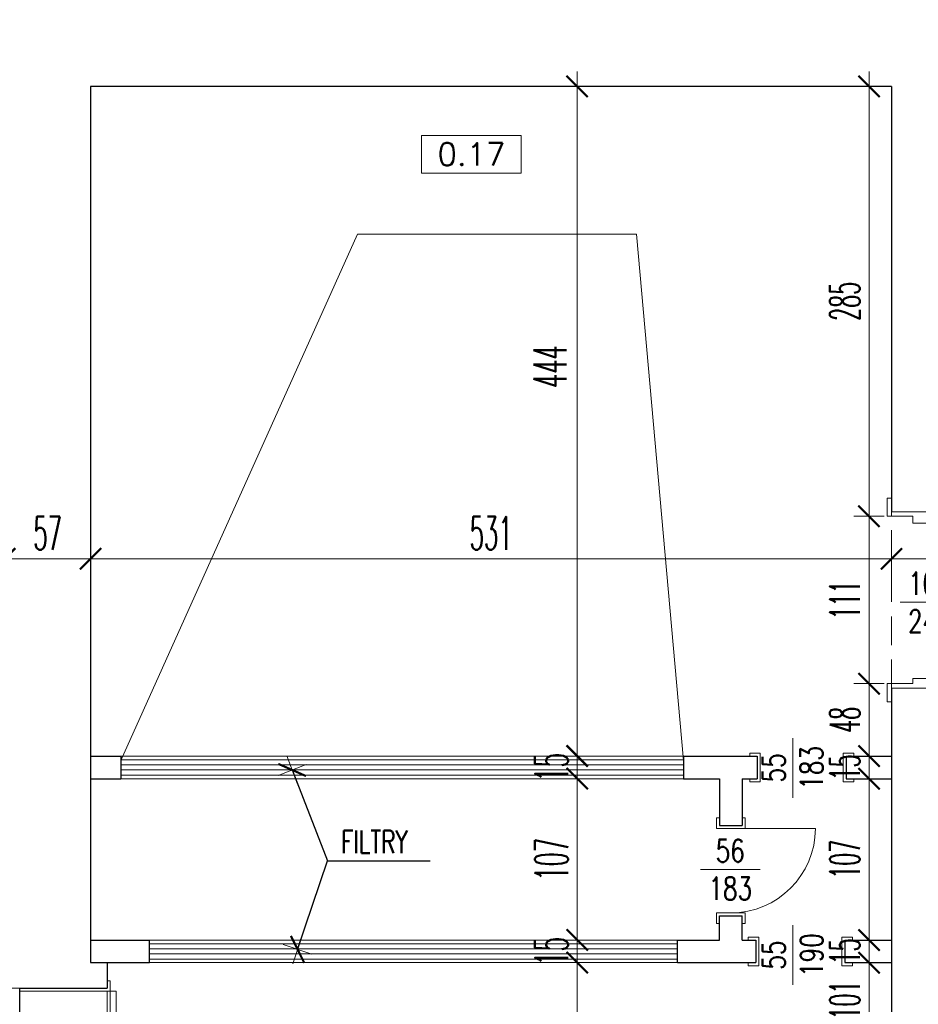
# Model space of a CAD drawing. Header units: millimetres. Extents: x -5207 to 173417, y -28809 to -6400.
# Tile 239 of 256: x 10754 to 11350, y -12768 to -12115. Entities that reach past the tile are written whole.
import ezdxf

# ---------------------------------------------------------------- set-up
doc = ezdxf.new("R2010")
doc.units = ezdxf.units.MM
doc.linetypes.add('HIDDEN', pattern=[9.524999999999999, 6.35, -3.175])
for name, color, linetype, lineweight in [('m_cienka', 6, 'Continuous', 5), ('m_stolarka', 52, 'Continuous', 9), ('m_tekst', 7, 'Continuous', 13), ('m_wymiary', 1, 'Continuous', 9), ('m_ściany', 90, 'Continuous', 30)]:
    doc.layers.add(name, color=color, linetype=linetype, lineweight=lineweight)
doc.styles.add('DIM', font='dim', dxfattribs={"width": 0.75})
doc.styles.add('ROMANS', font='Romans.shx', dxfattribs={"height": 0.2})
doc.styles.get("Standard").update_dxf_attribs({"font": 'txt.shx'})
doc.styles.add('styl1', font='simplex.shx', dxfattribs={"width": 0.75})
doc.styles.add('WYM', font='simplex.shx', dxfattribs={"width": 0.5})
doc.dimstyles.new('YAROVY', dxfattribs={"dimtxt": 12, "dimasz": 2, "dimexe": 0, "dimexo": 0, "dimgap": 4, "dimtad": 3, "dimdec": 1, "dimrnd": 0.5, "dimdsep": 46, "dimtxsty": 'DIM', "dimblk": 'YARA', "dimcen": 5, "dimse1": 1, "dimse2": 1, "dimclrd": 1, "dimclrt": 3, "dimadec": 0, "dimazin": 0, "dimtfac": 1, "dimtdec": 1, "dimtmove": 0, "dimatfit": 3, "dimldrblk": 'YARA', "dimfxl": 1, "dimtolj": 1, "dimtzin": 0, "dimarcsym": 0})
doc.dimstyles.new('ZOL_3DPROJEKT100', dxfattribs={"dimscale": 2, "dimtxt": 10, "dimasz": 5, "dimexe": 0, "dimexo": 0, "dimgap": 3, "dimtad": 1, "dimdec": 1, "dimrnd": 0.5, "dimdsep": 46, "dimtxsty": 'WYM', "dimblk1": 'YARA', "dimblk2": 'YARA', "dimsah": 1, "dimcen": 1.2, "dimdle": 6, "dimclrd": 1, "dimclre": 250, "dimclrt": 7, "dimadec": 1, "dimazin": 0, "dimtfac": 1, "dimtdec": 1, "dimtix": 1, "dimtmove": 2, "dimatfit": 3, "dimldrblk": 'WW', "dimfxl": 1, "dimfxlon": 1, "dimtolj": 1, "dimtzin": 0, "dimlwd": -1, "dimlwe": 0, "dimarcsym": 0})

# ---------------------------------------------------------------- blocks, each defined once
blk = doc.blocks.new('DIMTICK')
for p, q in [((0, 1), (0, -1)), ((-1, 0), (1, -4.440892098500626e-16))]:
    blk.add_line(p, q)
at = {"const_width": 0.1414213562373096}
blk.add_lwpolyline([(0.7071067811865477, 0.7071067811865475), (-0.7071067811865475, -0.7071067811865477)], dxfattribs=at)
blk = doc.blocks.new('YARA')
at = {"layer": 'm_wymiary'}
blk.add_blockref('DIMTICK', (0, 0), dxfattribs=at)
blk = doc.blocks.new('*D4520')
at = {"layer": 'Defpoints', "color": 0, "ltscale": 2, "transparency": 16777216}
for p in [(8808.44700317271, -11811.80050786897), (15193.44700317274, -11811.80050786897), (15193.44700317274, -13710.98155614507)]:
    blk.add_point(p, dxfattribs=at)
at = {"layer": 'm_wymiary', "color": 250, "linetype": 'HIDDEN', "lineweight": 0, "ltscale": 2, "transparency": 16777216}
for p, q in [((8808.44700317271, -13698.98155614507), (8808.44700317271, -13710.98155614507)), ((15193.44700317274, -13698.98155614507), (15193.44700317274, -13710.98155614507))]:
    blk.add_line(p, q, dxfattribs=at)
at = {"layer": 'm_wymiary', "color": 1, "ltscale": 2, "transparency": 16777216}
blk.add_line((8818.44700317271, -13710.98155614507), (15183.44700317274, -13710.98155614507), dxfattribs=at)
at = {"layer": 'm_wymiary', "color": 1, "ltscale": 2, "transparency": 16777216, "xscale": 10, "yscale": 10, "zscale": 10, "rotation": 180}
blk.add_blockref('YARA', (8808.44700317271, -13710.98155614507), dxfattribs=at)
at = {"layer": 'm_wymiary', "color": 1, "ltscale": 2, "transparency": 16777216, "xscale": 10, "yscale": 10, "zscale": 10}
blk.add_blockref('YARA', (15193.44700317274, -13710.98155614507), dxfattribs=at)
at = {"layer": 'm_wymiary', "color": 7, "ltscale": 2, "transparency": 16777216, "insert": (12000.94700317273, -13693.98155614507), "char_height": 22, "attachment_point": 5, "style": 'WYM'}
blk.add_mtext('\\A1;6385', dxfattribs=at)
blk = doc.blocks.new('WW')
at = {"ltscale": 2}
for p, q in [((3, 3), (-3, -3)), ((0, -3), (0, 3)), ((-6.309587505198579, 0), (6.099896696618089, 0))]:
    blk.add_line(p, q, dxfattribs=at)
blk = doc.blocks.new('*D4620')
at = {"layer": 'Defpoints', "color": 0, "ltscale": 2, "transparency": 16777216}
for p in [(10801.44700317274, -12472.54354738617), (10801.44700317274, -12503.92932595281), (10744.44700317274, -12517.26866253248)]:
    blk.add_point(p, dxfattribs=at)
at = {"layer": 'm_wymiary', "color": 250, "linetype": 'HIDDEN', "lineweight": 0, "ltscale": 2, "transparency": 16777216}
for p, q in [((10744.44700317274, -12484.54354738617), (10744.44700317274, -12472.54354738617)), ((10801.44700317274, -12484.54354738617), (10801.44700317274, -12472.54354738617))]:
    blk.add_line(p, q, dxfattribs=at)
at = {"layer": 'm_wymiary', "color": 1, "ltscale": 2, "transparency": 16777216}
blk.add_line((10754.44700317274, -12472.54354738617), (10791.44700317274, -12472.54354738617), dxfattribs=at)
at = {"layer": 'm_wymiary', "color": 1, "ltscale": 2, "transparency": 16777216, "xscale": 10, "yscale": 10, "zscale": 10, "rotation": 180}
blk.add_blockref('YARA', (10744.44700317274, -12472.54354738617), dxfattribs=at)
at = {"layer": 'm_wymiary', "color": 1, "ltscale": 2, "transparency": 16777216, "xscale": 10, "yscale": 10, "zscale": 10}
blk.add_blockref('YARA', (10801.44700317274, -12472.54354738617), dxfattribs=at)
at = {"layer": 'm_wymiary', "color": 7, "ltscale": 2, "transparency": 16777216, "insert": (10772.94700317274, -12455.54354738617), "char_height": 22, "attachment_point": 5, "style": 'WYM'}
blk.add_mtext('\\A1;57', dxfattribs=at)
blk = doc.blocks.new('*D4621')
at = {"layer": 'Defpoints', "color": 0, "ltscale": 2, "transparency": 16777216}
for p in [(11332.44700317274, -12319.86344046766), (11332.44700317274, -12472.54354738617), (10801.44700317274, -12503.92932595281)]:
    blk.add_point(p, dxfattribs=at)
at = {"layer": 'm_wymiary', "color": 250, "linetype": 'HIDDEN', "lineweight": 0, "ltscale": 2, "transparency": 16777216}
for p, q in [((11332.44700317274, -12460.54354738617), (11332.44700317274, -12472.54354738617)), ((10801.44700317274, -12484.54354738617), (10801.44700317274, -12472.54354738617))]:
    blk.add_line(p, q, dxfattribs=at)
at = {"layer": 'm_wymiary', "color": 1, "ltscale": 2, "transparency": 16777216}
blk.add_line((10811.44700317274, -12472.54354738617), (11322.44700317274, -12472.54354738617), dxfattribs=at)
at = {"layer": 'm_wymiary', "color": 1, "ltscale": 2, "transparency": 16777216, "xscale": 10, "yscale": 10, "zscale": 10, "rotation": 180}
blk.add_blockref('YARA', (10801.44700317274, -12472.54354738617), dxfattribs=at)
at = {"layer": 'm_wymiary', "color": 1, "ltscale": 2, "transparency": 16777216, "xscale": 10, "yscale": 10, "zscale": 10}
blk.add_blockref('YARA', (11332.44700317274, -12472.54354738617), dxfattribs=at)
at = {"layer": 'm_wymiary', "color": 7, "ltscale": 2, "transparency": 16777216, "insert": (11066.94700317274, -12455.54354738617), "char_height": 22, "attachment_point": 5, "style": 'WYM'}
blk.add_mtext('\\A1;531', dxfattribs=at)
blk = doc.blocks.new('*D4622')
at = {"layer": 'Defpoints', "color": 0, "ltscale": 2, "transparency": 16777216}
for p in [(11332.44700317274, -12319.86344046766), (11397.51538460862, -12441.39804388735), (11397.51538460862, -12472.54354738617)]:
    blk.add_point(p, dxfattribs=at)
at = {"layer": 'm_wymiary', "color": 250, "linetype": 'HIDDEN', "lineweight": 0, "ltscale": 2, "transparency": 16777216}
for p, q in [((11332.44700317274, -12460.54354738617), (11332.44700317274, -12472.54354738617)), ((11397.51538460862, -12460.54354738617), (11397.51538460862, -12472.54354738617))]:
    blk.add_line(p, q, dxfattribs=at)
at = {"layer": 'm_wymiary', "color": 1, "ltscale": 2, "transparency": 16777216}
blk.add_line((11342.44700317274, -12472.54354738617), (11387.51538460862, -12472.54354738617), dxfattribs=at)
at = {"layer": 'm_wymiary', "color": 1, "ltscale": 2, "transparency": 16777216, "xscale": 10, "yscale": 10, "zscale": 10, "rotation": 180}
blk.add_blockref('YARA', (11332.44700317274, -12472.54354738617), dxfattribs=at)
at = {"layer": 'm_wymiary', "color": 1, "ltscale": 2, "transparency": 16777216, "xscale": 10, "yscale": 10, "zscale": 10}
blk.add_blockref('YARA', (11397.51538460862, -12472.54354738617), dxfattribs=at)
at = {"layer": 'm_wymiary', "color": 7, "ltscale": 2, "transparency": 16777216, "insert": (11364.98119389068, -12455.54354738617), "char_height": 22, "attachment_point": 5, "style": 'WYM'}
blk.add_mtext('\\A1;65', dxfattribs=at)
blk = doc.blocks.new('*D4676')
at = {"layer": 'Defpoints', "color": 0, "ltscale": 2, "transparency": 16777216}
for p in [(11092.20831368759, -12740.27081603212), (11124.05498563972, -12740.27081603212), (11092.20831368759, -12841.27081603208)]:
    blk.add_point(p, dxfattribs=at)
at = {"layer": 'm_wymiary', "color": 250, "linetype": 'HIDDEN', "lineweight": 0, "ltscale": 2, "transparency": 16777216}
for p, q in [((11112.05498563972, -12740.27081603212), (11124.05498563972, -12740.27081603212)), ((11112.05498563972, -12841.27081603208), (11124.05498563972, -12841.27081603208))]:
    blk.add_line(p, q, dxfattribs=at)
at = {"layer": 'm_wymiary', "color": 1, "ltscale": 2, "transparency": 16777216}
blk.add_line((11124.05498563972, -12831.27081603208), (11124.05498563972, -12750.27081603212), dxfattribs=at)
at = {"layer": 'm_wymiary', "color": 1, "ltscale": 2, "transparency": 16777216, "xscale": 10, "yscale": 10, "zscale": 10}
for p, rotation in [((11124.05498563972, -12740.27081603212), 90), ((11124.05498563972, -12841.27081603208), 270)]:
    blk.add_blockref('YARA', p, dxfattribs=dict(at, rotation=rotation))
at = {"layer": 'm_wymiary', "color": 7, "ltscale": 2, "transparency": 16777216, "insert": (11107.05498563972, -12790.7708160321), "char_height": 22, "attachment_point": 5, "rotation": 90, "style": 'WYM'}
blk.add_mtext('\\A1;101', dxfattribs=at)
blk = doc.blocks.new('*D4677')
at = {"layer": 'Defpoints', "color": 0, "ltscale": 2, "transparency": 16777216}
for p in [(11124.05498563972, -12725.27081603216), (11178.21901570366, -12725.27081603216), (11092.20831368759, -12740.27081603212)]:
    blk.add_point(p, dxfattribs=at)
at = {"layer": 'm_wymiary', "color": 1, "ltscale": 2, "transparency": 16777216}
for p, q in [((11124.05498563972, -12715.27081603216), (11124.05498563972, -12705.27081603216)), ((11124.05498563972, -12740.27081603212), (11124.05498563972, -12725.27081603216)), ((11124.05498563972, -12750.27081603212), (11124.05498563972, -12760.27081603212))]:
    blk.add_line(p, q, dxfattribs=at)
at = {"layer": 'm_wymiary', "color": 250, "linetype": 'HIDDEN', "lineweight": 0, "ltscale": 2, "transparency": 16777216}
for p, q in [((11136.05498563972, -12725.27081603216), (11124.05498563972, -12725.27081603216)), ((11112.05498563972, -12740.27081603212), (11124.05498563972, -12740.27081603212))]:
    blk.add_line(p, q, dxfattribs=at)
at = {"layer": 'm_wymiary', "color": 1, "ltscale": 2, "transparency": 16777216, "xscale": 10, "yscale": 10, "zscale": 10}
for p, rotation in [((11124.05498563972, -12725.27081603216), 270), ((11124.05498563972, -12740.27081603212), 90)]:
    blk.add_blockref('YARA', p, dxfattribs=dict(at, rotation=rotation))
at = {"layer": 'm_wymiary', "color": 7, "ltscale": 2, "transparency": 16777216, "insert": (11107.05498563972, -12732.77081603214), "char_height": 22, "attachment_point": 5, "rotation": 90, "style": 'WYM'}
blk.add_mtext('\\A1;15', dxfattribs=at)
blk = doc.blocks.new('*D4678')
at = {"layer": 'Defpoints', "color": 0, "ltscale": 2, "transparency": 16777216}
for p in [(11124.05498563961, -12618.27847497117), (11178.21901570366, -12618.27847497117), (11178.21901570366, -12725.27081603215)]:
    blk.add_point(p, dxfattribs=at)
at = {"layer": 'm_wymiary', "color": 250, "linetype": 'HIDDEN', "lineweight": 0, "ltscale": 2, "transparency": 16777216}
for p, q in [((11136.05498563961, -12618.27847497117), (11124.05498563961, -12618.27847497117)), ((11136.05498563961, -12725.27081603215), (11124.05498563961, -12725.27081603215))]:
    blk.add_line(p, q, dxfattribs=at)
at = {"layer": 'm_wymiary', "color": 1, "ltscale": 2, "transparency": 16777216}
blk.add_line((11124.05498563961, -12715.27081603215), (11124.05498563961, -12628.27847497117), dxfattribs=at)
at = {"layer": 'm_wymiary', "color": 1, "ltscale": 2, "transparency": 16777216, "xscale": 10, "yscale": 10, "zscale": 10}
for p, rotation in [((11124.05498563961, -12618.27847497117), 90), ((11124.05498563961, -12725.27081603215), 270)]:
    blk.add_blockref('YARA', p, dxfattribs=dict(at, rotation=rotation))
at = {"layer": 'm_wymiary', "color": 7, "ltscale": 2, "transparency": 16777216, "insert": (11107.0549856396, -12671.77464550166), "char_height": 22, "attachment_point": 5, "rotation": 90, "style": 'WYM'}
blk.add_mtext('\\A1;107', dxfattribs=at)
blk = doc.blocks.new('*D4679')
at = {"layer": 'Defpoints', "color": 0, "ltscale": 2, "transparency": 16777216}
for p in [(11124.05498563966, -12603.2784749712), (11178.21901570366, -12603.2784749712), (11178.21901570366, -12618.27847497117)]:
    blk.add_point(p, dxfattribs=at)
at = {"layer": 'm_wymiary', "color": 1, "ltscale": 2, "transparency": 16777216}
for p, q in [((11124.05498563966, -12593.2784749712), (11124.05498563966, -12583.2784749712)), ((11124.05498563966, -12618.27847497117), (11124.05498563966, -12603.2784749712)), ((11124.05498563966, -12628.27847497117), (11124.05498563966, -12638.27847497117))]:
    blk.add_line(p, q, dxfattribs=at)
at = {"layer": 'm_wymiary', "color": 250, "linetype": 'HIDDEN', "lineweight": 0, "ltscale": 2, "transparency": 16777216}
for p, q in [((11136.05498563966, -12603.2784749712), (11124.05498563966, -12603.2784749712)), ((11136.05498563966, -12618.27847497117), (11124.05498563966, -12618.27847497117))]:
    blk.add_line(p, q, dxfattribs=at)
at = {"layer": 'm_wymiary', "color": 1, "ltscale": 2, "transparency": 16777216, "xscale": 10, "yscale": 10, "zscale": 10}
for p, rotation in [((11124.05498563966, -12603.2784749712), 270), ((11124.05498563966, -12618.27847497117), 90)]:
    blk.add_blockref('YARA', p, dxfattribs=dict(at, rotation=rotation))
at = {"layer": 'm_wymiary', "color": 7, "ltscale": 2, "transparency": 16777216, "insert": (11107.05498563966, -12610.77847497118), "char_height": 22, "attachment_point": 5, "rotation": 90, "style": 'WYM'}
blk.add_mtext('\\A1;15', dxfattribs=at)
blk = doc.blocks.new('*D4680')
at = {"layer": 'Defpoints', "color": 0, "ltscale": 2, "transparency": 16777216}
for p in [(11124.05498563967, -12159.27081603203), (11149.90055239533, -12159.27081603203), (11178.21901570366, -12603.2784749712)]:
    blk.add_point(p, dxfattribs=at)
at = {"layer": 'm_wymiary', "color": 250, "linetype": 'HIDDEN', "lineweight": 0, "ltscale": 2, "transparency": 16777216}
for p, q in [((11136.05498563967, -12159.27081603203), (11124.05498563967, -12159.27081603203)), ((11136.05498563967, -12603.2784749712), (11124.05498563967, -12603.2784749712))]:
    blk.add_line(p, q, dxfattribs=at)
at = {"layer": 'm_wymiary', "color": 1, "ltscale": 2, "transparency": 16777216}
blk.add_line((11124.05498563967, -12593.2784749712), (11124.05498563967, -12169.27081603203), dxfattribs=at)
at = {"layer": 'm_wymiary', "color": 1, "ltscale": 2, "transparency": 16777216, "xscale": 10, "yscale": 10, "zscale": 10}
for p, rotation in [((11124.05498563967, -12159.27081603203), 90), ((11124.05498563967, -12603.2784749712), 270)]:
    blk.add_blockref('YARA', p, dxfattribs=dict(at, rotation=rotation))
at = {"layer": 'm_wymiary', "color": 7, "ltscale": 2, "transparency": 16777216, "insert": (11106.05498564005, -12345.06552984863), "char_height": 22, "attachment_point": 5, "rotation": 90, "style": 'WYM'}
blk.add_mtext('\\A1;444', dxfattribs=at)
blk = doc.blocks.new('*D5260')
at = {"layer": 'Defpoints', "color": 0, "transparency": 16777216}
for p in [(11332.44700317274, -12159.27081603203), (11317.50402891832, -12444.27847497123), (11332.44702887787, -12444.27847497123)]:
    blk.add_point(p, dxfattribs=at)
at = {"layer": 'm_wymiary', "color": 250, "linetype": 'HIDDEN', "lineweight": 0, "transparency": 16777216}
for p, q in [((11319.50402891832, -12159.27081603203), (11317.50402891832, -12159.27081603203)), ((11319.50402891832, -12444.27847497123), (11317.50402891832, -12444.27847497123))]:
    blk.add_line(p, q, dxfattribs=at)
at = {"layer": 'm_wymiary', "color": 1, "transparency": 16777216}
blk.add_line((11317.50402891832, -12169.27081603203), (11317.50402891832, -12434.27847497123), dxfattribs=at)
at = {"layer": 'm_wymiary', "color": 1, "transparency": 16777216, "xscale": 10, "yscale": 10, "zscale": 10}
for p, rotation in [((11317.50402891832, -12159.27081603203), 90), ((11317.50402891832, -12444.27847497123), 270)]:
    blk.add_blockref('YARA', p, dxfattribs=dict(at, rotation=rotation))
at = {"layer": 'm_wymiary', "color": 7, "transparency": 16777216, "insert": (11301.50402891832, -12301.77464550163), "char_height": 20, "attachment_point": 5, "rotation": 90, "style": 'WYM'}
blk.add_mtext('\\A1;285', dxfattribs=at)
blk = doc.blocks.new('*D5261')
at = {"layer": 'Defpoints', "color": 0, "transparency": 16777216}
for p in [(11332.44702887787, -12444.27847497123), (11317.50402891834, -12555.27847497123), (11332.44797996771, -12555.27847497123)]:
    blk.add_point(p, dxfattribs=at)
at = {"layer": 'm_wymiary', "color": 250, "linetype": 'HIDDEN', "lineweight": 0, "transparency": 16777216}
for p, q in [((11319.50402891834, -12444.27847497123), (11317.50402891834, -12444.27847497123)), ((11319.50402891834, -12555.27847497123), (11317.50402891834, -12555.27847497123))]:
    blk.add_line(p, q, dxfattribs=at)
at = {"layer": 'm_wymiary', "color": 1, "transparency": 16777216}
blk.add_line((11317.50402891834, -12454.27847497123), (11317.50402891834, -12545.27847497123), dxfattribs=at)
at = {"layer": 'm_wymiary', "color": 1, "transparency": 16777216, "xscale": 10, "yscale": 10, "zscale": 10}
for p, rotation in [((11317.50402891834, -12444.27847497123), 90), ((11317.50402891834, -12555.27847497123), 270)]:
    blk.add_blockref('YARA', p, dxfattribs=dict(at, rotation=rotation))
at = {"layer": 'm_wymiary', "color": 7, "transparency": 16777216, "insert": (11301.50402891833, -12499.77847497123), "char_height": 20, "attachment_point": 5, "rotation": 90, "style": 'WYM'}
blk.add_mtext('\\A1;111', dxfattribs=at)
blk = doc.blocks.new('*D5262')
at = {"layer": 'Defpoints', "color": 0, "transparency": 16777216}
for p in [(11332.44797996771, -12555.27847497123), (11317.50402891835, -12603.27847497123), (11332.44700317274, -12603.27847497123)]:
    blk.add_point(p, dxfattribs=at)
at = {"layer": 'm_wymiary', "color": 250, "linetype": 'HIDDEN', "lineweight": 0, "transparency": 16777216}
for p, q in [((11319.50402891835, -12555.27847497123), (11317.50402891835, -12555.27847497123)), ((11319.50402891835, -12603.27847497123), (11317.50402891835, -12603.27847497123))]:
    blk.add_line(p, q, dxfattribs=at)
at = {"layer": 'm_wymiary', "color": 1, "transparency": 16777216}
blk.add_line((11317.50402891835, -12565.27847497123), (11317.50402891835, -12593.27847497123), dxfattribs=at)
at = {"layer": 'm_wymiary', "color": 1, "transparency": 16777216, "xscale": 10, "yscale": 10, "zscale": 10}
for p, rotation in [((11317.50402891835, -12555.27847497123), 90), ((11317.50402891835, -12603.27847497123), 270)]:
    blk.add_blockref('YARA', p, dxfattribs=dict(at, rotation=rotation))
at = {"layer": 'm_wymiary', "color": 7, "transparency": 16777216, "insert": (11301.50402891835, -12579.27847497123), "char_height": 20, "attachment_point": 5, "rotation": 90, "style": 'WYM'}
blk.add_mtext('\\A1;48', dxfattribs=at)
blk = doc.blocks.new('*D5263')
at = {"layer": 'Defpoints', "color": 0, "transparency": 16777216}
for p in [(11332.44700317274, -12603.27847497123), (11317.50402891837, -12618.27847497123), (11332.44700317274, -12618.27847497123)]:
    blk.add_point(p, dxfattribs=at)
at = {"layer": 'm_wymiary', "color": 1, "transparency": 16777216}
for p, q in [((11317.50402891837, -12593.27847497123), (11317.50402891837, -12583.27847497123)), ((11317.50402891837, -12603.27847497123), (11317.50402891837, -12618.27847497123)), ((11317.50402891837, -12628.27847497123), (11317.50402891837, -12638.27847497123))]:
    blk.add_line(p, q, dxfattribs=at)
at = {"layer": 'm_wymiary', "color": 250, "linetype": 'HIDDEN', "lineweight": 0, "transparency": 16777216}
for p, q in [((11319.50402891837, -12603.27847497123), (11317.50402891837, -12603.27847497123)), ((11319.50402891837, -12618.27847497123), (11317.50402891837, -12618.27847497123))]:
    blk.add_line(p, q, dxfattribs=at)
at = {"layer": 'm_wymiary', "color": 1, "transparency": 16777216, "xscale": 10, "yscale": 10, "zscale": 10}
for p, rotation in [((11317.50402891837, -12603.27847497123), 270), ((11317.50402891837, -12618.27847497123), 90)]:
    blk.add_blockref('YARA', p, dxfattribs=dict(at, rotation=rotation))
at = {"layer": 'm_wymiary', "color": 7, "transparency": 16777216, "insert": (11301.50402891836, -12610.77847497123), "char_height": 20, "attachment_point": 5, "rotation": 90, "style": 'WYM'}
blk.add_mtext('\\A1;15', dxfattribs=at)
blk = doc.blocks.new('*D5264')
at = {"layer": 'Defpoints', "color": 0, "transparency": 16777216}
for p in [(11332.44700317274, -12618.27847497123), (11317.50402891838, -12725.27081603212), (11332.44700317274, -12725.27081603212)]:
    blk.add_point(p, dxfattribs=at)
at = {"layer": 'm_wymiary', "color": 250, "linetype": 'HIDDEN', "lineweight": 0, "transparency": 16777216}
for p, q in [((11319.50402891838, -12618.27847497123), (11317.50402891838, -12618.27847497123)), ((11319.50402891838, -12725.27081603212), (11317.50402891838, -12725.27081603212))]:
    blk.add_line(p, q, dxfattribs=at)
at = {"layer": 'm_wymiary', "color": 1, "transparency": 16777216}
blk.add_line((11317.50402891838, -12628.27847497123), (11317.50402891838, -12715.27081603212), dxfattribs=at)
at = {"layer": 'm_wymiary', "color": 1, "transparency": 16777216, "xscale": 10, "yscale": 10, "zscale": 10}
for p, rotation in [((11317.50402891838, -12618.27847497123), 90), ((11317.50402891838, -12725.27081603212), 270)]:
    blk.add_blockref('YARA', p, dxfattribs=dict(at, rotation=rotation))
at = {"layer": 'm_wymiary', "color": 7, "transparency": 16777216, "insert": (11301.50402891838, -12671.77464550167), "char_height": 20, "attachment_point": 5, "rotation": 90, "style": 'WYM'}
blk.add_mtext('\\A1;107', dxfattribs=at)
blk = doc.blocks.new('*D5265')
at = {"layer": 'Defpoints', "color": 0, "transparency": 16777216}
for p in [(11332.44700317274, -12725.27081603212), (11317.5040289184, -12740.27081603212), (11332.44700317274, -12740.27081603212)]:
    blk.add_point(p, dxfattribs=at)
at = {"layer": 'm_wymiary', "color": 1, "transparency": 16777216}
for p, q in [((11317.5040289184, -12715.27081603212), (11317.5040289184, -12705.27081603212)), ((11317.5040289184, -12725.27081603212), (11317.5040289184, -12740.27081603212)), ((11317.5040289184, -12750.27081603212), (11317.5040289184, -12760.27081603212))]:
    blk.add_line(p, q, dxfattribs=at)
at = {"layer": 'm_wymiary', "color": 250, "linetype": 'HIDDEN', "lineweight": 0, "transparency": 16777216}
for p, q in [((11319.5040289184, -12725.27081603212), (11317.5040289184, -12725.27081603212)), ((11319.5040289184, -12740.27081603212), (11317.5040289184, -12740.27081603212))]:
    blk.add_line(p, q, dxfattribs=at)
at = {"layer": 'm_wymiary', "color": 1, "transparency": 16777216, "xscale": 10, "yscale": 10, "zscale": 10}
for p, rotation in [((11317.5040289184, -12725.27081603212), 270), ((11317.5040289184, -12740.27081603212), 90)]:
    blk.add_blockref('YARA', p, dxfattribs=dict(at, rotation=rotation))
at = {"layer": 'm_wymiary', "color": 7, "transparency": 16777216, "insert": (11301.50402891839, -12732.77081603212), "char_height": 20, "attachment_point": 5, "rotation": 90, "style": 'WYM'}
blk.add_mtext('\\A1;15', dxfattribs=at)
blk = doc.blocks.new('*D5266')
at = {"layer": 'Defpoints', "color": 0, "transparency": 16777216}
for p in [(11332.44700317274, -12740.27081603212), (11317.50402891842, -12841.27081603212), (11332.44700317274, -12841.27081603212)]:
    blk.add_point(p, dxfattribs=at)
at = {"layer": 'm_wymiary', "color": 250, "linetype": 'HIDDEN', "lineweight": 0, "transparency": 16777216}
for p, q in [((11319.50402891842, -12740.27081603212), (11317.50402891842, -12740.27081603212)), ((11319.50402891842, -12841.27081603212), (11317.50402891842, -12841.27081603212))]:
    blk.add_line(p, q, dxfattribs=at)
at = {"layer": 'm_wymiary', "color": 1, "transparency": 16777216}
blk.add_line((11317.50402891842, -12750.27081603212), (11317.50402891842, -12831.27081603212), dxfattribs=at)
at = {"layer": 'm_wymiary', "color": 1, "transparency": 16777216, "xscale": 10, "yscale": 10, "zscale": 10}
for p, rotation in [((11317.50402891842, -12740.27081603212), 90), ((11317.50402891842, -12841.27081603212), 270)]:
    blk.add_blockref('YARA', p, dxfattribs=dict(at, rotation=rotation))
at = {"layer": 'm_wymiary', "color": 7, "transparency": 16777216, "insert": (11301.50402891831, -12765.1276985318), "char_height": 20, "attachment_point": 5, "rotation": 90, "style": 'WYM'}
blk.add_mtext('\\A1;101', dxfattribs=at)

msp = doc.modelspace()

# ---------------------------------------------------------------- linework, layer by layer
at = {"layer": 'm_cienka'}
for p, q in [((11020.92759343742, -12191.69392076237), (11020.92759343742, -12216.69392076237)), ((11086.92759343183, -12191.69392076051), (11020.92759343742, -12191.69392076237)), ((11086.92759343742, -12216.69392076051), (11086.92759342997, -12191.69392076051)), ((11020.92759343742, -12216.69392076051), (11086.92759343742, -12216.69392076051))]:
    msp.add_line(p, q, dxfattribs=at)
at = {"layer": 'm_cienka', "linetype": 'HIDDEN', "ltscale": 3}
for p, q in [((11332.44800567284, -12558.27847519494), (11332.44700317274, -12441.27847497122)), ((10812.44700317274, -12759.27081603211), (10812.44700317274, -12825.27081603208))]:
    msp.add_line(p, q, dxfattribs=at)
at = {"layer": 'm_cienka', "ltscale": 2}
for p, q in [((11377.59779195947, -12501.33236467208), (11338.04704261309, -12501.33236467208)), ((11266.94268025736, -12591.33999060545), (11266.94268025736, -12630.89073995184)), ((11194.44700317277, -12603.27847497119), (10821.44700317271, -12603.27847497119)), ((11194.44700317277, -12605.75189918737), (10821.44700317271, -12605.75189918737)), ((11194.44700317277, -12609.12529570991), (10821.44700317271, -12609.12529570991)), ((11194.44700317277, -12612.49869223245), (10821.44700317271, -12612.49869223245)), ((11194.44700317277, -12615.87208875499), (10821.44700317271, -12615.87208875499)), ((11194.44700317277, -12618.27847497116), (10821.44700317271, -12618.27847497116)), ((11245.27999698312, -12678.55927675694), (11205.72924763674, -12678.55927675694)), ((11266.99073471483, -12715.47103671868), (11266.99073471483, -12755.02178606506)), ((11190.44700317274, -12725.27081603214), (10840.44700317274, -12725.27081603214)), ((11190.44700317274, -12727.74424024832), (10840.44700317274, -12727.74424024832)), ((11190.44700317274, -12731.11763677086), (10840.44700317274, -12731.11763677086)), ((11190.44700317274, -12734.4910332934), (10840.44700317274, -12734.4910332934)), ((11190.44700317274, -12737.86442981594), (10840.44700317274, -12737.86442981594)), ((11190.44700317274, -12740.27081603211), (10840.44700317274, -12740.27081603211)), ((10754.44700317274, -12757.27081603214), (10744.44700317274, -12757.27081603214))]:
    msp.add_line(p, q, dxfattribs=at)
msp.add_lwpolyline([(11194.44700317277, -12606.27847497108), (11163.44700317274, -12257.27081603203), (10978.44700317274, -12257.27081603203), (10821.44700317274, -12606.27081603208)], dxfattribs=at)
at = {"layer": 'm_stolarka', "ltscale": 2}
for p, q in [((11238.44784626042, -12601.27847497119), (11245.44784626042, -12601.27847497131)), ((11238.44784626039, -12603.27847497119), (11238.44784626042, -12601.27847497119)), ((11245.44784626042, -12601.27847497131), (11245.44784626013, -12620.27847633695)), ((11307.44784626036, -12601.27847360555), (11300.44784626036, -12601.27847360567)), ((11300.44784626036, -12601.27847360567), (11300.44784626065, -12620.27847497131)), ((11307.44784626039, -12603.27847360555), (11307.44784626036, -12601.27847360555)), ((11238.44784626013, -12620.27847633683), (11238.44784626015, -12618.27847633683)), ((11307.44784626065, -12620.27847497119), (11307.44784626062, -12618.27847497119)), ((11245.44784626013, -12620.27847633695), (11238.44784626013, -12620.27847633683)), ((11300.44784626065, -12620.27847497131), (11307.44784626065, -12620.27847497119)), ((11216.44784557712, -12644.27847497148), (11216.44784557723, -12651.27847497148)), ((11218.44784557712, -12644.27847497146), (11216.44784557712, -12644.27847497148)), ((11235.44784694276, -12644.27847497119), (11233.44784694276, -12644.27847497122)), ((11235.44784694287, -12651.27847497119), (11235.44784694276, -12644.27847497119)), ((11216.44784557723, -12651.27847497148), (11235.44784694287, -12651.27847497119)), ((11216.44784557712, -12714.27847497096), (11216.44784557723, -12707.27847497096)), ((11216.44784557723, -12707.27847497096), (11235.44784694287, -12707.27847497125)), ((11235.44784694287, -12707.27847497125), (11235.44784694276, -12714.27847497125)), ((11218.44784557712, -12714.27847497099), (11216.44784557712, -12714.27847497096)), ((11235.44784694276, -12714.27847497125), (11233.44784694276, -12714.27847497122)), ((11237.44700317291, -12723.27081534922), (11244.44700317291, -12723.27081534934)), ((11237.44700317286, -12725.27081534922), (11237.44700317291, -12723.27081534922)), ((11244.44700317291, -12723.27081534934), (11244.44700317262, -12742.27081671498)), ((11306.44700317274, -12723.2708153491), (11299.44700317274, -12723.27081534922)), ((11299.44700317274, -12723.27081534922), (11299.44700317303, -12742.27081671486)), ((11306.44700317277, -12725.2708153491), (11306.44700317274, -12723.2708153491)), ((11237.44700317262, -12742.27081671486), (11237.44700317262, -12740.27081671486)), ((11244.44700317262, -12742.27081671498), (11237.44700317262, -12742.27081671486)), ((11299.44700317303, -12742.27081671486), (11306.44700317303, -12742.27081671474)), ((11306.44700317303, -12742.27081671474), (11306.447003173, -12740.27081671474)), ((10812.44700317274, -12757.27081603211), (10812.44700317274, -12752.27081603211)), ((10812.44700317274, -12752.27081603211), (10814.44700317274, -12752.27081603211)), ((10814.44700317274, -12752.27081603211), (10814.44700317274, -12759.27081603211)), ((10754.44700317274, -12757.27081603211), (10812.44700317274, -12757.27081603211)), ((10814.44700317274, -12759.27081603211), (10754.44700317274, -12759.27081603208))]:
    msp.add_line(p, q, dxfattribs=at)
at = {"layer": 'm_stolarka', "ltscale": 3}
msp.add_line((11225.94784626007, -12651.27847497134), (11281.94784626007, -12651.27847497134), dxfattribs=at)
at = {"layer": 'm_stolarka', "ltscale": 2}
for points in [[(11346.44700317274, -12444.27847497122), (11329.44700317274, -12444.27847497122), (11329.44700317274, -12432.27847497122), (11332.44700317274, -12432.27847497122), (11332.44700317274, -12432.27847497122), (11332.44700317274, -12432.27847497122), (11332.44700317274, -12441.27847497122), (11397.51460946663, -12441.29997345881), (11397.51460946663, -12432.29997345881), (11400.44700317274, -12432.27847497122), (11400.44700317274, -12432.27847497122), (11400.51700317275, -12432.27847497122), (11400.51700317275, -12444.27847497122), (11362.44700317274, -12444.27847497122), (11362.44700317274, -12448.77847497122), (11346.44700317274, -12448.77847497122), (11346.44700317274, -12444.27847497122)], [(11346.44700317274, -12555.27847497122), (11329.44700317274, -12555.27847497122), (11329.44700317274, -12567.27847497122), (11332.44700317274, -12567.27847497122), (11332.44700317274, -12567.27847497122), (11332.44700317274, -12567.27847497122), (11332.44700317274, -12558.27847497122), (11398.43831348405, -12558.29320143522), (11398.43831348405, -12567.29320143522), (11400.44700317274, -12567.27847497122), (11400.44700317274, -12567.27847497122), (11401.43700317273, -12567.27847497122), (11401.43700317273, -12555.27847497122), (11362.44700317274, -12555.27847497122), (11362.44700317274, -12551.77847497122), (11346.44700317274, -12551.77847497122), (11346.44700317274, -12555.27847497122)]]:
    msp.add_lwpolyline(points, dxfattribs=at)
msp.add_lwpolyline([(10818.44715079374, -12759.27081603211), (10818.44715079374, -12826.94231369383), (10814.44700317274, -12826.94231369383), (10814.44700317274, -12759.27081603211)], close=True, dxfattribs=at)
at = {"layer": 'm_stolarka', "ltscale": 3}
msp.add_arc((11225.94784626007, -12651.27847497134), 55.99999999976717, 270, 0, dxfattribs=at)
at = {"layer": 'm_ściany', "ltscale": 2}
for p, q in [((10801.44700317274, -12159.27081603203), (10801.44700317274, -12740.27081603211)), ((11332.44700317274, -12159.27081603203), (10801.44700317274, -12159.27081603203)), ((11332.44700317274, -12159.27081603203), (11332.44700317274, -12441.27847497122)), ((11332.44800567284, -12558.27847519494), (11332.44700317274, -12841.27081603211)), ((10801.44700317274, -12603.27847497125), (10821.44700317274, -12603.27847497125)), ((10821.44700317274, -12603.27847497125), (10821.44700317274, -12618.27847497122)), ((11194.44700317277, -12603.27847497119), (11243.44784626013, -12603.27847497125)), ((11194.44700317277, -12603.27847497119), (11194.44700317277, -12618.27847497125)), ((11243.44784626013, -12603.27847497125), (11243.44784626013, -12618.27847497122)), ((11302.44784687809, -12603.27847497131), (11332.44700317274, -12603.27847497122)), ((11302.44784687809, -12603.27847497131), (11302.44784687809, -12618.27847497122)), ((10801.44700317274, -12618.27847497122), (10821.44700317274, -12618.27847497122)), ((11194.44700317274, -12618.27847497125), (11218.44784626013, -12618.27847497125)), ((11233.44784626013, -12618.27847497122), (11243.44784626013, -12618.27847497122)), ((11302.44784687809, -12618.27847497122), (11332.44700317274, -12618.27847497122)), ((11218.44784625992, -12649.27847497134), (11233.44784626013, -12649.27847497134)), ((11218.44784625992, -12709.27847497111), (11233.44784626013, -12709.27847497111)), ((10801.44700317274, -12725.27081603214), (10840.44700317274, -12725.27081603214)), ((10840.44700317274, -12740.27081603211), (10840.44700317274, -12725.27081603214)), ((11190.44700317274, -12725.27081603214), (11218.44700318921, -12725.27011316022)), ((11190.44700317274, -12740.27081603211), (11190.44700317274, -12725.27081603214)), ((11233.4470031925, -12725.27039430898), (11242.44700317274, -12725.27081603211)), ((11242.44700317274, -12725.27081603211), (11242.44700317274, -12740.27081603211)), ((11301.44700317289, -12725.27081603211), (11332.44700317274, -12725.27081603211)), ((11301.44700317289, -12725.27081603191), (11301.44700317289, -12740.27081603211)), ((10801.44700317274, -12740.27081603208), (10840.44700317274, -12740.27081603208)), ((10801.44700317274, -12740.27081603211), (10812.44700317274, -12740.27081603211)), ((10812.44700317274, -12740.27081603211), (10812.44700317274, -12757.27081603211)), ((11190.44700317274, -12740.27081603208), (11242.44700317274, -12740.27081603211)), ((11301.44700317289, -12740.27081603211), (11332.44700317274, -12740.27081603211)), ((10754.44700317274, -12757.27081603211), (10812.44700317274, -12757.27081603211)), ((10754.44700317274, -12828.94231369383), (10754.44700317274, -12757.27081603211))]:
    msp.add_line(p, q, dxfattribs=at)
at = {"layer": 'm_ściany', "ltscale": 3}
for p, q in [((11218.44784626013, -12618.27847497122), (11218.44784626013, -12649.27847497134)), ((11233.44784626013, -12618.27847497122), (11233.44784626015, -12649.27847497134)), ((11218.44700318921, -12725.27011316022), (11218.4478462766, -12709.27847497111)), ((11233.44700317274, -12725.27081603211), (11233.44700317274, -12709.27847497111))]:
    msp.add_line(p, q, dxfattribs=at)

# ---------------------------------------------------------------- texts
at = {"layer": 'm_tekst', "insert": (11053.92759343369, -12204.19392076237), "char_height": 15, "attachment_point": 5, "style": 'ROMANS'}
msp.add_mtext_dynamic_manual_height_columns('0.17', width=49.99999999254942, gutter_width=1, heights=[15], dxfattribs=at)
at = {"layer": 'm_tekst', "ltscale": 3, "char_height": 15, "attachment_point": 5, "style": 'styl1'}
for s, insert in [('103\\P242', (11357.82241728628, -12501.33236467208)), ('56\\P183', (11225.50462230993, -12678.55927675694))]:
    msp.add_mtext_dynamic_manual_height_columns(s, width=53.05657115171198, gutter_width=350, heights=[0], dxfattribs=dict(at, insert=insert))
at = {"layer": 'm_tekst', "ltscale": 3, "char_height": 15, "attachment_point": 5, "rotation": 90, "style": 'styl1'}
for s, insert in [('55\\P183', (11266.94268025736, -12611.11536527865)), ('55\\P190', (11266.99073471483, -12735.24641139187))]:
    msp.add_mtext_dynamic_manual_height_columns(s, width=53.05657115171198, gutter_width=350, heights=[40], dxfattribs=dict(at, insert=insert))
at = {"layer": 'm_tekst', "insert": (10967.59688253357, -12652.65408081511), "char_height": 15, "attachment_point": 1}
msp.add_mtext('{\\Fsimplex|c238;\\W0.7;FILTRY}', dxfattribs=at)

# ---------------------------------------------------------------- dimensions: what is measured, and where the dimension line sits
at = {"layer": 'm_wymiary', "ltscale": 2}
for base, p1, p2, picture, middle in [((15193.44700317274, -13710.98155614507), (8808.44700317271, -11811.80050786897), (15193.44700317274, -11811.80050786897), '*D4520', (12000.94700317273, -13693.98155614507)), ((11332.44700317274, -12472.54354738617), (10801.44700317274, -12503.92932595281), (11332.44700317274, -12319.86344046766), '*D4621', (11066.94700317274, -12455.54354738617)), ((11397.51538460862, -12472.54354738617), (11332.44700317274, -12319.86344046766), (11397.51538460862, -12441.39804388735), '*D4622', (11364.98119389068, -12455.54354738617)), ((10801.44700317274, -12472.54354738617), (10744.44700317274, -12517.26866253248), (10801.44700317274, -12503.92932595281), '*D4620', (10772.94700317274, -12455.54354738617))]:
    dim = msp.add_linear_dim(base=base, p1=p1, p2=p2, dimstyle='ZOL_3DPROJEKT100', override={"dimtxt": 11, "dimfxl": 6}, dxfattribs=at)
    dim.commit()
    dim.dimension.update_dxf_attribs({"geometry": picture, "text_midpoint": middle})
dim = msp.add_linear_dim(base=(11124.05498563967, -12159.27081603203), p1=(11178.21901570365, -12603.27847497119), p2=(11149.90055239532, -12159.27081603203), angle=90, dimstyle='ZOL_3DPROJEKT100', override={"dimtxt": 11, "dimfxl": 6}, dxfattribs=at)
dim.commit()
dim.dimension.update_dxf_attribs({"geometry": '*D4680', "text_midpoint": (11106.05498564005, -12345.06552984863), "dimtype": 160})
at = {"layer": 'm_wymiary'}
for base, p1, p2, picture, middle in [((11317.50402891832, -12444.27847497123), (11332.44700317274, -12159.27081603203), (11332.44702887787, -12444.27847497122), '*D5260', (11301.50402891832, -12301.77464550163)), ((11317.50402891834, -12555.27847497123), (11332.44702887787, -12444.27847497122), (11332.4479799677, -12555.27847497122), '*D5261', (11301.50402891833, -12499.77847497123)), ((11317.50402891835, -12603.27847497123), (11332.4479799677, -12555.27847497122), (11332.44700317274, -12603.27847497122), '*D5262', (11301.50402891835, -12579.27847497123)), ((11317.50402891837, -12618.27847497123), (11332.44700317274, -12603.27847497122), (11332.44700317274, -12618.27847497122), '*D5263', (11301.50402891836, -12610.77847497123)), ((11317.50402891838, -12725.27081603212), (11332.44700317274, -12618.27847497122), (11332.44700317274, -12725.27081603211), '*D5264', (11301.50402891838, -12671.77464550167)), ((11317.5040289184, -12740.27081603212), (11332.44700317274, -12725.27081603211), (11332.44700317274, -12740.27081603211), '*D5265', (11301.50402891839, -12732.77081603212))]:
    dim = msp.add_linear_dim(base=base, p1=p1, p2=p2, angle=90, dimstyle='ZOL_3DPROJEKT100', dxfattribs=at)
    dim.commit()
    dim.dimension.update_dxf_attribs({"geometry": picture, "text_midpoint": middle})
at = {"layer": 'm_wymiary', "ltscale": 2}
for base, p1, p2, picture, middle in [((11124.05498563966, -12603.2784749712), (11178.21901570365, -12618.27847497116), (11178.21901570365, -12603.27847497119), '*D4679', (11107.05498563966, -12610.77847497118)), ((11124.05498563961, -12618.27847497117), (11178.21901570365, -12725.27081603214), (11178.21901570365, -12618.27847497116), '*D4678', (11107.0549856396, -12671.77464550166)), ((11124.05498563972, -12725.27081603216), (11092.20831368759, -12740.27081603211), (11178.21901570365, -12725.27081603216), '*D4677', (11107.05498563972, -12732.77081603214)), ((11124.05498563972, -12740.27081603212), (11092.20831368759, -12841.27081603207), (11092.20831368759, -12740.27081603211), '*D4676', (11107.05498563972, -12790.7708160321))]:
    dim = msp.add_linear_dim(base=base, p1=p1, p2=p2, angle=90, dimstyle='ZOL_3DPROJEKT100', override={"dimtxt": 11, "dimfxl": 6}, dxfattribs=at)
    dim.commit()
    dim.dimension.update_dxf_attribs({"geometry": picture, "text_midpoint": middle})
at = {"layer": 'm_wymiary'}
dim = msp.add_linear_dim(base=(11317.50402891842, -12841.27081603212), p1=(11332.44700317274, -12740.27081603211), p2=(11332.44700317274, -12841.27081603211), angle=90, dimstyle='ZOL_3DPROJEKT100', dxfattribs=at)
dim.commit()
dim.dimension.update_dxf_attribs({"geometry": '*D5266', "text_midpoint": (11301.50402891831, -12765.1276985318), "dimtype": 160})

# ---------------------------------------------------------------- leaders
at = {"layer": 'm_tekst', "color": 6}
for points in [[(10935.06072971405, -12612.49869223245), (10958.409813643, -12672.83879609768), (11026.65006517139, -12672.83084769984)], [(10938.69219292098, -12731.49869223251), (10958.40981364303, -12672.83879609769), (11026.65006517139, -12672.83084769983)]]:
    msp.add_leader(points, dimstyle='YAROVY', override={"dimasz": 10, "dimgap": 4, "dimtad": 0}, dxfattribs=at)

doc.saveas('drawing.dxf')
